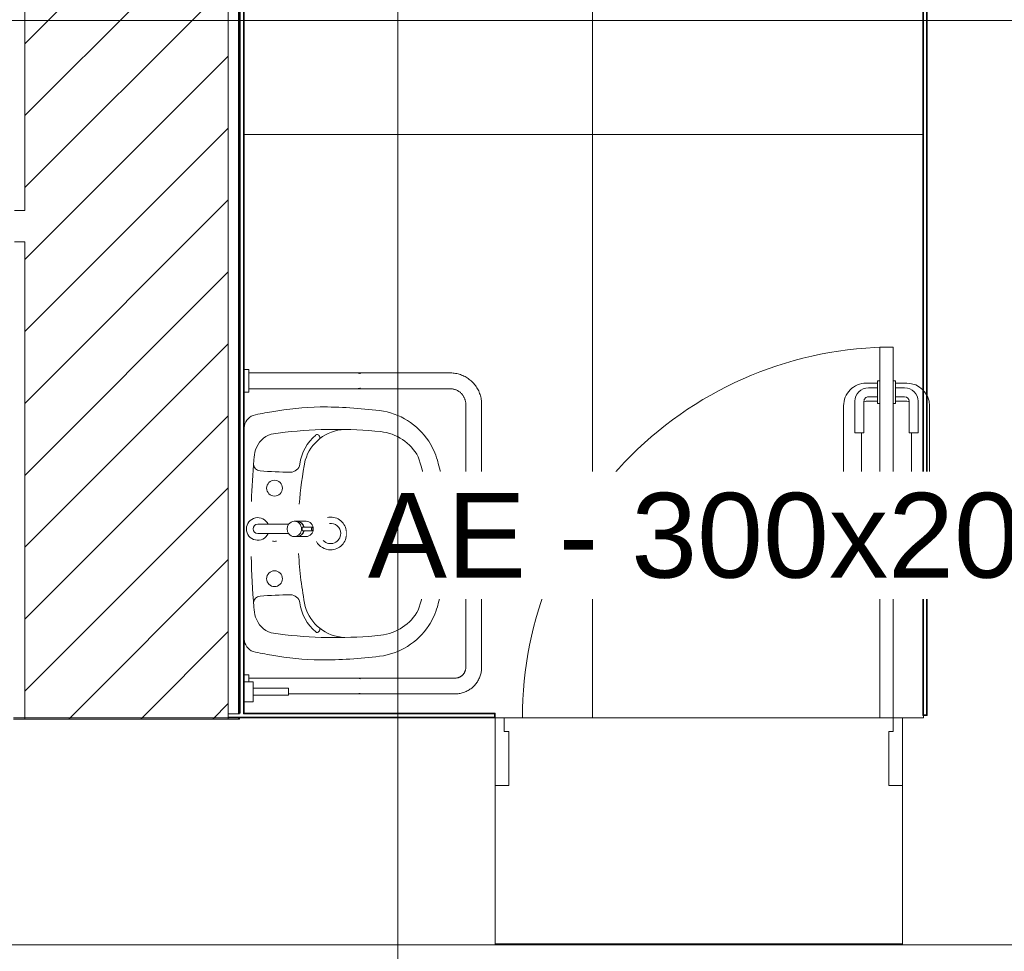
# Model space of a CAD drawing. Header units: metres. Extents: x 2.9 to 42.3, y -72.9 to -49.3.
# Tile 253 of 256: x 32.7 to 34.8, y -68.5 to -66.4. Entities that reach past the tile are written whole.
import ezdxf

# ---------------------------------------------------------------- set-up
doc = ezdxf.new("R2010")
doc.units = ezdxf.units.M
for name, color, linetype, lineweight in [('A-DOOR', 7, 'Continuous', 18), ('A-FLOR', 7, 'Continuous', 18), ('A-FLOR-PATT', 7, 'Continuous', 18), ('A-WALL', 7, 'Continuous', 18), ('A-WALL-PATT', 7, 'Continuous', 18), ('G-ANNO-SYMB', 7, 'Continuous', 9), ('P-SANR-FIXT', 7, 'Continuous', 18)]:
    doc.layers.add(name, color=color, linetype=linetype, lineweight=lineweight)
doc.layers.add('M-HVAC-DUCT-IDEN', color=1, linetype='Continuous', lineweight=9, true_color=0xff0000)
doc.styles.add('Arial_1', font='arial.ttf', dxfattribs={"height": 0.1875})
pattern_1 = [(45, (21.555, -62.929), (-0.0795495, 0.0795495), [])]
pattern_2 = [(45, (21.555, -62.929), (-0.0795495, 0.0795495), []), (135, (21.555, -62.929), (-0.0795495, -0.0795495), [])]

# ---------------------------------------------------------------- blocks, each defined once
blk = doc.blocks.new('Paredes 15 - Paredes 6-6874455-2PAV')
at = {"layer": 'A-WALL', "color": 253, "true_color": 0xaaaaaa}
for p, q in [((34.6673, -65.052), (34.6673, -67.9346)), ((33.1473, -67.9396), (32.6473, -67.9396)), ((33.5742, -67.9396), (33.1473, -67.9396)), ((33.7123, -67.9396), (33.5742, -67.9396)), ((33.7323, -67.9396), (34.5923, -67.9396)), ((34.6587, -67.9396), (34.6123, -67.9396)), ((34.6588, -67.9346), (34.6587, -67.9346)), ((34.6587, -67.9346), (34.6587, -67.9396)), ((34.6673, -67.9346), (34.6588, -67.9346)), ((33.7123, -68.442), (33.7123, -68.0896)), ((34.6123, -68.0896), (34.6123, -68.442)), ((32.0987, -68.442), (33.7123, -68.442)), ((34.6123, -68.442), (33.7123, -68.442)), ((34.6123, -68.442), (35.0073, -68.442))]:
    blk.add_line(p, q, dxfattribs=at)
blk = doc.blocks.new('Porta banheiros - P4- BANHEIROS madeira-8457123-2PAV')
at = {"layer": 'A-DOOR', "color": 253, "true_color": 0xaaaaaa}
for p, q in [((-0.42, -0.1012), (-0.45, -0.1012)), ((-0.45, -0.1012), (-0.45, -0.2512)), ((-0.42, -0.2212), (-0.42, -0.1012)), ((0.45, -0.1012), (0.42, -0.1012)), ((0.42, -0.1012), (0.42, -0.2212)), ((0.45, -0.2512), (0.45, -0.1012)), ((-0.43, -0.2512), (-0.43, -0.2212)), ((-0.43, -0.2212), (-0.42, -0.2212)), ((0.42, -0.2212), (0.43, -0.2212)), ((0.43, -0.2212), (0.43, -0.2512)), ((-0.45, -0.2512), (-0.43, -0.2512)), ((-0.43, -1.0712), (-0.43, -0.2512)), ((-0.43, -0.2512), (-0.4, -0.2512)), ((-0.4, -0.2512), (-0.4, -1.0712)), ((0.43, -0.2512), (0.45, -0.2512)), ((-0.46, -0.5512), (-0.435, -0.5512)), ((-0.435, -0.5962), (-0.435, -0.5462)), ((-0.435, -0.5462), (-0.43, -0.5462)), ((-0.395, -0.5462), (-0.4, -0.5462)), ((-0.395, -0.5962), (-0.395, -0.5462)), ((-0.37, -0.5512), (-0.395, -0.5512)), ((-0.51, -0.9412), (-0.51, -0.6012)), ((-0.47, -0.6012), (-0.47, -0.8812)), ((-0.435, -0.5912), (-0.46, -0.5912)), ((-0.43, -0.5962), (-0.435, -0.5962)), ((-0.4, -0.5962), (-0.395, -0.5962)), ((-0.395, -0.5912), (-0.37, -0.5912)), ((-0.36, -0.6012), (-0.36, -0.8812)), ((-0.32, -0.9412), (-0.32, -0.6012)), ((-0.465, -0.8812), (-0.485, -0.8812)), ((-0.485, -0.8812), (-0.485, -0.9512)), ((-0.465, -0.9512), (-0.465, -0.8812)), ((-0.365, -0.8812), (-0.345, -0.8812)), ((-0.365, -0.9512), (-0.365, -0.8812)), ((-0.345, -0.8812), (-0.345, -0.9512)), ((-0.46, -0.9512), (-0.435, -0.9512)), ((-0.435, -0.9962), (-0.435, -0.9462)), ((-0.435, -0.9462), (-0.43, -0.9462)), ((-0.395, -0.9462), (-0.4, -0.9462)), ((-0.395, -0.9962), (-0.395, -0.9462)), ((-0.37, -0.9512), (-0.395, -0.9512)), ((-0.435, -0.9612), (-0.455, -0.9612)), ((-0.395, -0.9612), (-0.375, -0.9612)), ((-0.435, -0.9912), (-0.46, -0.9912)), ((-0.455, -0.9812), (-0.435, -0.9812)), ((-0.43, -0.9962), (-0.435, -0.9962)), ((-0.4, -0.9962), (-0.395, -0.9962)), ((-0.375, -0.9812), (-0.395, -0.9812)), ((-0.395, -0.9912), (-0.37, -0.9912)), ((-0.4, -1.0712), (-0.43, -1.0712))]:
    blk.add_line(p, q, dxfattribs=at)
for centre, radius, start, end in [((-0.43, -0.2512), 0.82, 270, 0), ((-0.46, -0.6012), 0.05, 90, 180), ((-0.37, -0.6012), 0.05, 0, 90), ((-0.46, -0.6012), 0.01, 90, 180), ((-0.37, -0.6012), 0.01, 0, 90), ((-0.46, -0.9412), 0.05, 180, 270), ((-0.455, -0.9512), 0.03, 180, 270), ((-0.46, -0.9412), 0.01, 240, 270), ((-0.455, -0.9512), 0.01, 180, 270), ((-0.375, -0.9512), 0.03, 270, 360), ((-0.375, -0.9512), 0.01, 270, 0), ((-0.37, -0.9412), 0.05, 270, 0), ((-0.37, -0.9412), 0.01, 270, 300)]:
    blk.add_arc(centre, radius, start, end, dxfattribs=at)
blk = doc.blocks.new('FDE_BR02_LavatórioAcessível1 - BR02_LavatórioAcessível 2-V56-2PAV')
at = {"layer": 'P-SANR-FIXT', "color": 253, "true_color": 0xaaaaaa}
for p, q in [((0.4209, 0.53), (-0.1604, 0.53)), ((0.4209, 0.53), (-0.1604, 0.53)), ((-0.1604, 0.495), (0.4209, 0.495)), ((-0.1604, 0.495), (0.4209, 0.495)), ((-0.23, 0.4604), (-0.23, 0.015)), ((-0.23, 0.4604), (-0.23, 0.015)), ((-0.195, 0.015), (-0.195, 0.4604)), ((-0.195, 0.015), (-0.195, 0.4604)), ((0.445, 0.4709), (0.445, 0.015)), ((0.445, 0.4709), (0.445, 0.015)), ((0.48, 0.1028), (0.48, 0.4709)), ((0.48, 0.1028), (0.48, 0.4709)), ((0.4798, 0.255), (0.4798, 0.2548)), ((0.4798, 0.255), (0.4798, 0.2548)), ((-0.195, 0.2198), (-0.195, 0.2193)), ((-0.195, 0.2198), (-0.195, 0.2193)), ((-0.195, 0.2055), (-0.195, 0.205)), ((-0.195, 0.2055), (-0.195, 0.205)), ((0.4448, 0.205), (0.4448, 0.015)), ((0.4448, 0.205), (0.4448, 0.015)), ((-0.092, 0.1702), (-0.0903, 0.1715)), ((-0.092, 0.1702), (-0.0903, 0.1715)), ((0.342, 0.1702), (0.3403, 0.1715)), ((0.342, 0.1702), (0.3403, 0.1715)), ((-0.0946, 0.0647), (-0.0989, 0.0959)), ((-0.0946, 0.0647), (-0.0989, 0.0959)), ((0.3446, 0.0647), (0.3489, 0.0959)), ((0.3446, 0.0647), (0.3489, 0.0959)), ((0.4825, 0.1028), (0.4675, 0.1028)), ((0.4675, 0.1028), (0.4675, 0.095)), ((0.4825, 0.1028), (0.4675, 0.1028)), ((0.4675, 0.1028), (0.4675, 0.095)), ((0.4675, 0.025), (0.4675, 0.095)), ((0.4675, 0.025), (0.4675, 0.095)), ((0.4825, 0.095), (0.4825, 0.1028)), ((0.4825, 0.095), (0.4825, 0.1028)), ((0.4825, 0.095), (0.4825, 0.025)), ((0.4825, 0.095), (0.4825, 0.025)), ((0.497, 0.025), (0.453, 0.025)), ((0.453, 0.005), (0.453, 0.025)), ((0.497, 0.025), (0.453, 0.025)), ((0.453, 0.005), (0.453, 0.025)), ((0.497, 0.025), (0.497, 0.005)), ((0.497, 0.025), (0.497, 0.005)), ((-0.2375, 0.015), (-0.2375, 0.005)), ((-0.1875, 0.015), (-0.2375, 0.015)), ((-0.2375, 0.015), (-0.2375, 0.005)), ((-0.1875, 0.015), (-0.2375, 0.015)), ((-0.2375, 0.005), (-0.1875, 0.005)), ((-0.2375, 0.005), (-0.1875, 0.005)), ((-0.1875, 0.005), (-0.1875, 0.015)), ((-0.1875, 0.005), (-0.1875, 0.015)), ((0.0604, 0.005), (-0.1086, 0.005)), ((0.0604, 0.005), (-0.1086, 0.005)), ((0.3586, 0.005), (0.1696, 0.005)), ((0.3586, 0.005), (0.1696, 0.005)), ((0.4373, 0.015), (0.4373, 0.005)), ((0.4529, 0.015), (0.4373, 0.015)), ((0.4373, 0.015), (0.4373, 0.005)), ((0.4529, 0.015), (0.4373, 0.015)), ((0.4373, 0.005), (0.4529, 0.005)), ((0.4373, 0.005), (0.4529, 0.005)), ((0.453, 0.005), (0.497, 0.005)), ((0.453, 0.005), (0.497, 0.005))]:
    blk.add_line(p, q, dxfattribs=at)
at = {"layer": 'P-SANR-FIXT', "color": 253, "true_color": 0xaaaaaa, "flags": 128}
for points in [[(-0.1604, 0.53), (-0.1632, 0.5299), (-0.166, 0.5298), (-0.1687, 0.5295), (-0.1715, 0.5291), (-0.1742, 0.5286), (-0.177, 0.528), (-0.1796, 0.5273), (-0.1823, 0.5265), (-0.1849, 0.5255), (-0.1875, 0.5245), (-0.1901, 0.5234), (-0.1925, 0.5221), (-0.195, 0.5208), (-0.1974, 0.5194), (-0.1997, 0.5178), (-0.202, 0.5162), (-0.2042, 0.5145), (-0.2063, 0.5127), (-0.2084, 0.5109), (-0.2103, 0.5089), (-0.2122, 0.5069), (-0.214, 0.5048), (-0.2158, 0.5026), (-0.2174, 0.5003), (-0.219, 0.498), (-0.2204, 0.4956), (-0.2218, 0.4932), (-0.223, 0.4907), (-0.2242, 0.4882), (-0.2253, 0.4856), (-0.2262, 0.483), (-0.2271, 0.4804), (-0.2278, 0.4777), (-0.2285, 0.475), (-0.229, 0.4722), (-0.2294, 0.4695), (-0.2297, 0.4667), (-0.2299, 0.4639), (-0.23, 0.4612), (-0.23, 0.4604)], [(-0.1604, 0.53), (-0.1632, 0.5299), (-0.166, 0.5298), (-0.1687, 0.5295), (-0.1715, 0.5291), (-0.1742, 0.5286), (-0.177, 0.528), (-0.1796, 0.5273), (-0.1823, 0.5265), (-0.1849, 0.5255), (-0.1875, 0.5245), (-0.1901, 0.5234), (-0.1925, 0.5221), (-0.195, 0.5208), (-0.1974, 0.5194), (-0.1997, 0.5178), (-0.202, 0.5162), (-0.2042, 0.5145), (-0.2063, 0.5127), (-0.2084, 0.5109), (-0.2103, 0.5089), (-0.2122, 0.5069), (-0.214, 0.5048), (-0.2158, 0.5026), (-0.2174, 0.5003), (-0.219, 0.498), (-0.2204, 0.4956), (-0.2218, 0.4932), (-0.223, 0.4907), (-0.2242, 0.4882), (-0.2253, 0.4856), (-0.2262, 0.483), (-0.2271, 0.4804), (-0.2278, 0.4777), (-0.2285, 0.475), (-0.229, 0.4722), (-0.2294, 0.4695), (-0.2297, 0.4667), (-0.2299, 0.4639), (-0.23, 0.4612), (-0.23, 0.4604)], [(0.48, 0.4709), (0.48, 0.4732), (0.4798, 0.4756), (0.4796, 0.4779), (0.4792, 0.4803), (0.4788, 0.4826), (0.4783, 0.4849), (0.4777, 0.4872), (0.477, 0.4895), (0.4762, 0.4917), (0.4753, 0.4939), (0.4744, 0.496), (0.4733, 0.4982), (0.4722, 0.5002), (0.471, 0.5023), (0.4697, 0.5042), (0.4683, 0.5062), (0.4668, 0.508), (0.4653, 0.5099), (0.4637, 0.5116), (0.4621, 0.5133), (0.4603, 0.5149), (0.4585, 0.5164), (0.4567, 0.5179), (0.4548, 0.5193), (0.4528, 0.5206), (0.4508, 0.5219), (0.4487, 0.523), (0.4466, 0.5241), (0.4445, 0.5251), (0.4423, 0.526), (0.4401, 0.5268), (0.4378, 0.5275), (0.4355, 0.5281), (0.4332, 0.5287), (0.4309, 0.5291), (0.4286, 0.5295), (0.4262, 0.5298), (0.4239, 0.5299), (0.4215, 0.53), (0.4209, 0.53)], [(0.48, 0.4709), (0.48, 0.4732), (0.4798, 0.4756), (0.4796, 0.4779), (0.4792, 0.4803), (0.4788, 0.4826), (0.4783, 0.4849), (0.4777, 0.4872), (0.477, 0.4895), (0.4762, 0.4917), (0.4753, 0.4939), (0.4744, 0.496), (0.4733, 0.4982), (0.4722, 0.5002), (0.471, 0.5023), (0.4697, 0.5042), (0.4683, 0.5062), (0.4668, 0.508), (0.4653, 0.5099), (0.4637, 0.5116), (0.4621, 0.5133), (0.4603, 0.5149), (0.4585, 0.5164), (0.4567, 0.5179), (0.4548, 0.5193), (0.4528, 0.5206), (0.4508, 0.5219), (0.4487, 0.523), (0.4466, 0.5241), (0.4445, 0.5251), (0.4423, 0.526), (0.4401, 0.5268), (0.4378, 0.5275), (0.4355, 0.5281), (0.4332, 0.5287), (0.4309, 0.5291), (0.4286, 0.5295), (0.4262, 0.5298), (0.4239, 0.5299), (0.4215, 0.53), (0.4209, 0.53)], [(-0.195, 0.4604), (-0.195, 0.4618), (-0.1949, 0.4632), (-0.1948, 0.4646), (-0.1946, 0.4659), (-0.1943, 0.4673), (-0.194, 0.4686), (-0.1937, 0.47), (-0.1932, 0.4713), (-0.1928, 0.4726), (-0.1923, 0.4739), (-0.1917, 0.4751), (-0.1911, 0.4764), (-0.1904, 0.4776), (-0.1897, 0.4788), (-0.189, 0.4799), (-0.1882, 0.4811), (-0.1873, 0.4822), (-0.1864, 0.4832), (-0.1855, 0.4842), (-0.1845, 0.4852), (-0.1835, 0.4862), (-0.1824, 0.4871), (-0.1814, 0.4879), (-0.1802, 0.4887), (-0.1791, 0.4895), (-0.1779, 0.4902), (-0.1767, 0.4909), (-0.1755, 0.4915), (-0.1742, 0.4921), (-0.1729, 0.4926), (-0.1716, 0.4931), (-0.1703, 0.4935), (-0.169, 0.4939), (-0.1676, 0.4942), (-0.1663, 0.4945), (-0.1649, 0.4947), (-0.1635, 0.4949), (-0.1622, 0.495), (-0.1608, 0.495), (-0.1604, 0.495)], [(-0.195, 0.4604), (-0.195, 0.4618), (-0.1949, 0.4632), (-0.1948, 0.4646), (-0.1946, 0.4659), (-0.1943, 0.4673), (-0.194, 0.4686), (-0.1937, 0.47), (-0.1932, 0.4713), (-0.1928, 0.4726), (-0.1923, 0.4739), (-0.1917, 0.4751), (-0.1911, 0.4764), (-0.1904, 0.4776), (-0.1897, 0.4788), (-0.189, 0.4799), (-0.1882, 0.4811), (-0.1873, 0.4822), (-0.1864, 0.4832), (-0.1855, 0.4842), (-0.1845, 0.4852), (-0.1835, 0.4862), (-0.1824, 0.4871), (-0.1814, 0.4879), (-0.1802, 0.4887), (-0.1791, 0.4895), (-0.1779, 0.4902), (-0.1767, 0.4909), (-0.1755, 0.4915), (-0.1742, 0.4921), (-0.1729, 0.4926), (-0.1716, 0.4931), (-0.1703, 0.4935), (-0.169, 0.4939), (-0.1676, 0.4942), (-0.1663, 0.4945), (-0.1649, 0.4947), (-0.1635, 0.4949), (-0.1622, 0.495), (-0.1608, 0.495), (-0.1604, 0.495)], [(0.4209, 0.495), (0.4218, 0.495), (0.4228, 0.4949), (0.4237, 0.4948), (0.4247, 0.4947), (0.4256, 0.4945), (0.4266, 0.4943), (0.4275, 0.4941), (0.4284, 0.4938), (0.4294, 0.4935), (0.4303, 0.4931), (0.4311, 0.4927), (0.432, 0.4923), (0.4329, 0.4918), (0.4337, 0.4913), (0.4345, 0.4908), (0.4353, 0.4902), (0.436, 0.4896), (0.4368, 0.489), (0.4375, 0.4884), (0.4382, 0.4877), (0.4388, 0.487), (0.4395, 0.4862), (0.4401, 0.4855), (0.4406, 0.4847), (0.4412, 0.4839), (0.4417, 0.4831), (0.4421, 0.4822), (0.4426, 0.4814), (0.443, 0.4805), (0.4434, 0.4796), (0.4437, 0.4787), (0.444, 0.4778), (0.4442, 0.4768), (0.4445, 0.4759), (0.4446, 0.475), (0.4448, 0.474), (0.4449, 0.473), (0.445, 0.4721), (0.445, 0.4711), (0.445, 0.4709)], [(0.4209, 0.495), (0.4218, 0.495), (0.4228, 0.4949), (0.4237, 0.4948), (0.4247, 0.4947), (0.4256, 0.4945), (0.4266, 0.4943), (0.4275, 0.4941), (0.4284, 0.4938), (0.4294, 0.4935), (0.4303, 0.4931), (0.4311, 0.4927), (0.432, 0.4923), (0.4329, 0.4918), (0.4337, 0.4913), (0.4345, 0.4908), (0.4353, 0.4902), (0.436, 0.4896), (0.4368, 0.489), (0.4375, 0.4884), (0.4382, 0.4877), (0.4388, 0.487), (0.4395, 0.4862), (0.4401, 0.4855), (0.4406, 0.4847), (0.4412, 0.4839), (0.4417, 0.4831), (0.4421, 0.4822), (0.4426, 0.4814), (0.443, 0.4805), (0.4434, 0.4796), (0.4437, 0.4787), (0.444, 0.4778), (0.4442, 0.4768), (0.4445, 0.4759), (0.4446, 0.475), (0.4448, 0.474), (0.4449, 0.473), (0.445, 0.4721), (0.445, 0.4711), (0.445, 0.4709)], [(-0.23, 0.2557), (-0.2299, 0.2564), (-0.2299, 0.2571), (-0.2298, 0.2578), (-0.2296, 0.2585), (-0.2295, 0.2592), (-0.2293, 0.2598), (-0.2291, 0.2605), (-0.2289, 0.2612), (-0.2286, 0.2618)], [(-0.23, 0.2557), (-0.2299, 0.2564), (-0.2299, 0.2571), (-0.2298, 0.2578), (-0.2296, 0.2585), (-0.2295, 0.2592), (-0.2293, 0.2598), (-0.2291, 0.2605), (-0.2289, 0.2612), (-0.2286, 0.2618)], [(-0.1965, 0.262), (-0.1962, 0.2613), (-0.1959, 0.2607), (-0.1957, 0.26), (-0.1955, 0.2593), (-0.1954, 0.2587), (-0.1953, 0.258), (-0.1951, 0.2573), (-0.1951, 0.2566), (-0.195, 0.2559), (-0.195, 0.2552)], [(-0.1965, 0.262), (-0.1962, 0.2613), (-0.1959, 0.2607), (-0.1957, 0.26), (-0.1955, 0.2593), (-0.1954, 0.2587), (-0.1953, 0.258), (-0.1951, 0.2573), (-0.1951, 0.2566), (-0.195, 0.2559), (-0.195, 0.2552)], [(0.4448, 0.2557), (0.4448, 0.2564), (0.4449, 0.2571), (0.445, 0.2578), (0.4451, 0.2585), (0.4453, 0.2592), (0.4455, 0.2598), (0.4457, 0.2605), (0.4459, 0.2612), (0.4462, 0.2618)], [(0.4448, 0.2557), (0.4448, 0.2564), (0.4449, 0.2571), (0.445, 0.2578), (0.4451, 0.2585), (0.4453, 0.2592), (0.4455, 0.2598), (0.4457, 0.2605), (0.4459, 0.2612), (0.4462, 0.2618)], [(0.4786, 0.2613), (0.4788, 0.2607), (0.479, 0.26), (0.4792, 0.2593), (0.4794, 0.2587), (0.4795, 0.258), (0.4796, 0.2573), (0.4797, 0.2566), (0.4798, 0.2559), (0.4798, 0.2552)], [(0.4786, 0.2613), (0.4788, 0.2607), (0.479, 0.26), (0.4792, 0.2593), (0.4794, 0.2587), (0.4795, 0.258), (0.4796, 0.2573), (0.4797, 0.2566), (0.4798, 0.2559), (0.4798, 0.2552)], [(-0.23, 0.2534), (-0.23, 0.2539), (-0.23, 0.2543), (-0.23, 0.2546), (-0.23, 0.2548), (-0.23, 0.2549), (-0.23, 0.255)], [(-0.23, 0.2534), (-0.23, 0.2539), (-0.23, 0.2543), (-0.23, 0.2546), (-0.23, 0.2548), (-0.23, 0.2549), (-0.23, 0.255)], [(-0.195, 0.255), (-0.195, 0.2548), (-0.195, 0.2546), (-0.195, 0.2544), (-0.195, 0.254), (-0.195, 0.2536), (-0.195, 0.2531), (-0.195, 0.2525), (-0.195, 0.2518), (-0.195, 0.2511), (-0.195, 0.2502)], [(-0.195, 0.255), (-0.195, 0.2548), (-0.195, 0.2546), (-0.195, 0.2544), (-0.195, 0.254), (-0.195, 0.2536), (-0.195, 0.2531), (-0.195, 0.2525), (-0.195, 0.2518), (-0.195, 0.2511), (-0.195, 0.2502)], [(0.4448, 0.205), (0.4448, 0.207), (0.4448, 0.209), (0.4448, 0.211), (0.4448, 0.213), (0.4448, 0.2149), (0.4448, 0.2169), (0.4448, 0.2188), (0.4448, 0.2207), (0.4448, 0.2226), (0.4448, 0.2245), (0.4448, 0.2263), (0.4448, 0.2281), (0.4448, 0.2298), (0.4448, 0.2316), (0.4448, 0.2332), (0.4448, 0.2349), (0.4448, 0.2364), (0.4448, 0.238), (0.4448, 0.2394), (0.4448, 0.2409), (0.4448, 0.2422), (0.4448, 0.2435), (0.4448, 0.2448), (0.4448, 0.246), (0.4448, 0.2471), (0.4448, 0.2481), (0.4448, 0.2491), (0.4448, 0.25), (0.4448, 0.2508), (0.4448, 0.2516), (0.4448, 0.2523), (0.4448, 0.2529), (0.4448, 0.2534), (0.4448, 0.2539), (0.4448, 0.2543), (0.4448, 0.2546), (0.4448, 0.2548), (0.4448, 0.2549), (0.4448, 0.255)], [(0.4448, 0.205), (0.4448, 0.207), (0.4448, 0.209), (0.4448, 0.211), (0.4448, 0.213), (0.4448, 0.2149), (0.4448, 0.2169), (0.4448, 0.2188), (0.4448, 0.2207), (0.4448, 0.2226), (0.4448, 0.2245), (0.4448, 0.2263), (0.4448, 0.2281), (0.4448, 0.2298), (0.4448, 0.2316), (0.4448, 0.2332), (0.4448, 0.2349), (0.4448, 0.2364), (0.4448, 0.238), (0.4448, 0.2394), (0.4448, 0.2409), (0.4448, 0.2422), (0.4448, 0.2435), (0.4448, 0.2448), (0.4448, 0.246), (0.4448, 0.2471), (0.4448, 0.2481), (0.4448, 0.2491), (0.4448, 0.25), (0.4448, 0.2508), (0.4448, 0.2516), (0.4448, 0.2523), (0.4448, 0.2529), (0.4448, 0.2534), (0.4448, 0.2539), (0.4448, 0.2543), (0.4448, 0.2546), (0.4448, 0.2548), (0.4448, 0.2549), (0.4448, 0.255)], [(0.4798, 0.255), (0.4798, 0.2548), (0.4798, 0.2546), (0.4798, 0.2544), (0.4798, 0.254)], [(0.4798, 0.255), (0.4798, 0.2548), (0.4798, 0.2546), (0.4798, 0.2544), (0.4798, 0.254)]]:
    blk.add_lwpolyline(points, dxfattribs=at)
at = {"layer": 'P-SANR-FIXT', "color": 253, "true_color": 0xaaaaaa}
for centre in [(0.0249, 0.0722), (0.0249, 0.0722), (0.2251, 0.0722), (0.2251, 0.0722)]:
    blk.add_circle(centre, 0.0175, dxfattribs=at)
for centre, radius, start, end in [((0.1201, -0.1194), 0.5735, 89.5137, 105.8885), ((0.1201, -0.1194), 0.5735, 89.5137, 105.8885), ((0.1299, -0.1194), 0.5735, 74.1115, 90.4863), ((0.1299, -0.1194), 0.5735, 74.1115, 90.4863), ((0.0049, 0.2852), 0.1528, 105.8885, 123.2364), ((0.0049, 0.2852), 0.1528, 105.8885, 123.2364), ((0.125, -0.1034), 0.5213, 71.0417, 108.9583), ((0.125, -0.1034), 0.5213, 71.0417, 108.9583), ((0.2451, 0.2852), 0.1528, 56.7636, 74.1115), ((0.2451, 0.2852), 0.1528, 56.7636, 74.1115), ((0.0049, 0.2852), 0.1528, 123.2364, 172.7636), ((0.0049, 0.2852), 0.1528, 123.2364, 172.7636), ((0.2451, 0.2852), 0.1528, 7.2364, 56.7636), ((0.2451, 0.2852), 0.1528, 7.2364, 56.7636), ((0.0054, 0.2959), 0.1061, 117.9325, 174.1013), ((0.0054, 0.2959), 0.1061, 117.9325, 174.1013), ((0.2446, 0.2959), 0.1061, 5.8987, 62.0675), ((0.2446, 0.2959), 0.1061, 5.8987, 62.0675), ((0.8643, 0.2071), 0.9696, 174.1013, 186.5888), ((0.8643, 0.2071), 0.9696, 174.1013, 186.5888), ((-0.6143, 0.2071), 0.9696, 353.4112, 5.8987), ((-0.6143, 0.2071), 0.9696, 353.4112, 5.8987), ((0.8772, 0.1745), 1.032, 172.7636, 180.0865), ((0.8772, 0.1745), 1.032, 172.7636, 180.0865), ((-0.6272, 0.1745), 1.032, 359.9135, 7.2364), ((-0.6272, 0.1745), 1.032, 359.9135, 7.2364), ((0.4623, 0.255), 0.0175, 174.4659, 185.5341), ((0.4623, 0.255), 0.0175, 174.4659, 185.5341), ((-0.0104, 0.2311), 0.0948, 182.6253, 253.8436), ((-0.0104, 0.2311), 0.0948, 182.6253, 253.8436), ((0.1236, 0.1962), 0.0348, 87.7296, 180.4869), ((0.1236, 0.1962), 0.0348, 87.7296, 180.4869), ((0.125, 0.1959), 0.0225, 90, 186.4565), ((0.125, 0.1959), 0.0225, 90, 186.4565), ((0.1264, 0.1962), 0.0348, 359.5392, 92.3052), ((0.1264, 0.1962), 0.0348, 359.5392, 92.3052), ((0.125, 0.1959), 0.0225, 315, 90), ((0.125, 0.1959), 0.0225, 315, 90), ((0.2604, 0.2311), 0.0948, 285.8322, 357.3747), ((0.2604, 0.2311), 0.0948, 285.8322, 357.3747), ((0.1246, 0.1959), 0.0358, 180, 190.9019), ((0.1246, 0.1959), 0.0358, 180, 190.9019), ((0.1252, 0.1962), 0.0361, 299.2091, 359.5392), ((0.1252, 0.1962), 0.0361, 299.2091, 359.5392), ((0.4673, 0.1829), 0.6222, 180.9212, 190.8023), ((0.4673, 0.1829), 0.6222, 180.9212, 190.8023), ((-0.0893, 0.1665), 0.0046, 127, 219.8139), ((-0.0893, 0.1665), 0.0046, 127, 219.8139), ((-0.0143, 0.229), 0.1021, 219.8139, 262.1894), ((-0.0143, 0.229), 0.1021, 219.8139, 262.1894), ((-0.0873, 0.1676), 0.00496, 46.8764, 127), ((-0.0873, 0.1676), 0.00496, 46.8764, 127), ((0.2643, 0.229), 0.1021, 277.8106, 320.1861), ((0.2643, 0.229), 0.1021, 277.8106, 320.1861), ((0.3373, 0.1676), 0.00496, 53, 133.1236), ((0.3373, 0.1676), 0.00496, 53, 133.1236), ((0.3393, 0.1665), 0.0046, 320.1861, 53), ((0.3393, 0.1665), 0.0046, 320.1861, 53), ((-0.2173, 0.1829), 0.6222, 349.1977, 359.0788), ((-0.2173, 0.1829), 0.6222, 349.1977, 359.0788), ((0.1251, 0.9684), 0.8441, 258.9392, 265.6058), ((0.1251, 0.9684), 0.8441, 258.9392, 265.6058), ((0.1251, 0.9684), 0.8441, 273.0134, 281.0084), ((0.1251, 0.9684), 0.8441, 273.0134, 281.0084), ((-0.031, 0.1076), 0.0204, 359.5134, 82.1894), ((-0.031, 0.1076), 0.0204, 359.5134, 82.1894), ((0.281, 0.1076), 0.0204, 97.8106, 180.4866), ((0.281, 0.1076), 0.0204, 97.8106, 180.4866), ((-1.0115, 0.1159), 1.0009, 355.653, 359.5134), ((-1.0115, 0.1159), 1.0009, 355.653, 359.5134), ((1.2615, 0.1159), 1.0009, 180.4866, 184.347), ((1.2615, 0.1159), 1.0009, 180.4866, 184.347), ((0.2668, 0.1209), 0.4143, 187.5784, 193.412), ((0.2668, 0.1209), 0.4143, 187.5784, 193.412), ((0.125, 0.0722), 0.0175, 360, 15), ((0.125, 0.0722), 0.0175, 360, 15), ((0.125, 0.0722), 0.0175, 345, 0), ((0.125, 0.0722), 0.0175, 345, 0), ((-0.0168, 0.1209), 0.4143, 346.588, 352.4216), ((-0.0168, 0.1209), 0.4143, 346.588, 352.4216), ((-0.0444, 0.0805), 0.0526, 197.5227, 252.4059), ((-0.0444, 0.0805), 0.0526, 197.5227, 252.4059), ((0.2944, 0.0805), 0.0526, 287.5941, 342.4773), ((0.2944, 0.0805), 0.0526, 287.5941, 342.4773), ((-0.1074, 0.0357), 0.0308, 200.7258, 267.8383), ((-0.1074, 0.0357), 0.0308, 200.7258, 267.8383), ((-0.0359, 0.1073), 0.0808, 252.4059, 268.6428), ((-0.0359, 0.1073), 0.0808, 252.4059, 268.6428), ((0.125, 1.9575), 1.9377, 265.1805, 267.901), ((0.125, 1.9575), 1.9377, 265.1805, 267.901), ((-0.0288, 0.0412), 0.0154, 272.1384, 355.653), ((-0.0288, 0.0412), 0.0154, 272.1384, 355.653), ((0.125, 1.9575), 1.9377, 271.5049, 274.8195), ((0.125, 1.9575), 1.9377, 271.5049, 274.8195), ((0.2788, 0.0412), 0.0154, 184.347, 267.8616), ((0.2788, 0.0412), 0.0154, 184.347, 267.8616), ((0.2859, 0.1073), 0.0808, 271.3572, 287.5941), ((0.2859, 0.1073), 0.0808, 271.3572, 287.5941), ((0.3574, 0.0357), 0.0308, 272.1617, 339.2742), ((0.3574, 0.0357), 0.0308, 272.1617, 339.2742)]:
    blk.add_arc(centre, radius, start, end, dxfattribs=at)
blk = doc.blocks.new('Deca_Torneira  Link_1197_C_LNK_Mesa Bica Baixa - 1197_C_LNK_Cromado CR10-V96-2PAV')
at = {"layer": 'P-SANR-FIXT', "color": 253, "true_color": 0xaaaaaa}
for p, q in [((-0.0103, 0), (-0.0103, -0.0227)), ((-0.0103, 0), (-0.0103, -0.0227)), ((0.0103, -0.0227), (0.0103, 0)), ((0.0103, -0.0227), (0.0103, 0)), ((-0.0103, -0.0227), (-0.0103, -0.0683)), ((-0.0103, -0.0227), (-0.0103, -0.0683)), ((0.0103, -0.0683), (0.0103, -0.0227)), ((0.0103, -0.0683), (0.0103, -0.0227)), ((-0.017, -0.0805), (-0.017, -0.1069)), ((-0.017, -0.0805), (-0.017, -0.1069)), ((0.017, -0.1069), (0.017, -0.0805)), ((0.017, -0.1069), (0.017, -0.0805)), ((-0.0039, -0.099), (-0.0039, -0.1203)), ((-0.0039, -0.099), (-0.0039, -0.1203)), ((0.0039, -0.099), (0.0039, -0.1203)), ((0.0039, -0.1203), (0.0039, -0.099)), ((0.0039, -0.099), (0.0039, -0.1203)), ((0.0039, -0.1203), (0.0039, -0.099))]:
    blk.add_line(p, q, dxfattribs=at)
for centre, radius, start, end in [((0, 0), 0.025, 294.3934, 245.6066), ((0, 0), 0.025, 294.3934, 245.6066), ((0, 0), 0.0103, 0, 180), ((0, 0), 0.0103, 0, 180), ((0, -0.0833), 0.0182, 55.3766, 124.6234), ((0, -0.0833), 0.0182, 55.3766, 124.6234), ((-0.0011, -0.0813), 0.0159, 125.3319, 177.3319), ((-0.0011, -0.0813), 0.0159, 125.3319, 177.3319), ((-0.0006, -0.0802), 0.0164, 182.1269, 272.1907), ((-0.0006, -0.0802), 0.0164, 182.1269, 272.1907), ((-0.0008, -0.0861), 0.0162, 182.1358, 258.6643), ((-0.0008, -0.0861), 0.0162, 182.1358, 258.6643), ((0.0006, -0.0802), 0.0164, 267.8093, 357.8731), ((0.0006, -0.0802), 0.0164, 267.8093, 357.8731), ((0.0008, -0.0861), 0.0162, 281.3357, 357.8642), ((0.0008, -0.0861), 0.0162, 281.3357, 357.8642), ((0.0011, -0.0813), 0.0159, 2.6681, 54.6681), ((0.0011, -0.0813), 0.0159, 2.6681, 54.6681), ((-0.001, -0.0867), 0.016, 181.4317, 259.3684), ((-0.001, -0.0867), 0.016, 181.4317, 259.3684), ((-0.0008, -0.1065), 0.0162, 181.5617, 272.8763), ((-0.0008, -0.1065), 0.0162, 181.5617, 272.8763), ((-0.0027, -0.0996), 0.00138, 113.8092, 156.1908), ((-0.0027, -0.0996), 0.00138, 113.8092, 156.1908), ((-0.0001, -0.1124), 0.0145, 89.5697, 102.4946), ((-0.0001, -0.1124), 0.0145, 89.5697, 102.4946), ((0.0001, -0.1124), 0.0145, 77.5054, 90.4303), ((0.0001, -0.1124), 0.0145, 77.5054, 90.4303), ((0.0008, -0.1065), 0.0162, 267.1237, 358.4383), ((0.0008, -0.1065), 0.0162, 267.1237, 358.4383), ((0.0027, -0.0996), 0.00138, 23.8092, 66.1908), ((0.0027, -0.0996), 0.00138, 23.8092, 66.1908), ((0.001, -0.0867), 0.016, 280.6316, 358.5683), ((0.001, -0.0867), 0.016, 280.6316, 358.5683), ((-0.0029, -0.1205), 0.0011, 113.4708, 168.5292), ((-0.0029, -0.1205), 0.0011, 113.4708, 168.5292), ((-0.0027, -0.1199), 0.00128, 195.8533, 238.1467), ((-0.0027, -0.1199), 0.00128, 195.8533, 238.1467), ((-0.0003, -0.1151), 0.00669, 242.7222, 272.7549), ((-0.0003, -0.1151), 0.00669, 242.7222, 272.7549), ((0.0001, -0.1273), 0.0085, 90.5292, 113.4708), ((0.0001, -0.1273), 0.0085, 90.5292, 113.4708), ((-0.0001, -0.1273), 0.0085, 66.5292, 89.4708), ((-0.0001, -0.1273), 0.0085, 66.5292, 89.4708), ((0.0003, -0.1151), 0.00669, 267.2451, 297.2778), ((0.0003, -0.1151), 0.00669, 267.2451, 297.2778), ((0.0029, -0.1205), 0.0011, 11.4708, 66.5292), ((0.0029, -0.1205), 0.0011, 11.4708, 66.5292), ((0.0027, -0.1199), 0.00128, 301.8533, 344.1467), ((0.0027, -0.1199), 0.00128, 301.8533, 344.1467)]:
    blk.add_arc(centre, radius, start, end, dxfattribs=at)
blk = doc.blocks.new('4 GRE - ESCOLA DE CINEMA E AUDIOVISUAL CINE REX R07_rvt-1-2PAV')
at = {"layer": 'A-FLOR-PATT', "true_color": 0xcbcbcb}
h = blk.add_hatch(dxfattribs=at)
h.set_pattern_fill('FP_9', color=9, style=0, pattern_type=2)
h.set_pattern_definition([(270, (33.927, -66.65), (0.8, 5e-17), []), (0, (33.927, -66.65), (0, 0.8), [])])
h.paths.add_polyline_path([(34.6573, -65.0519), (34.6587, -65.0519), (34.6587, -65.0506)])
h.paths.add_polyline_path([(33.1573, -67.9296), (33.1558, -67.9296), (33.1558, -67.9311), (33.1573, -67.9296)])
h.paths.add_polyline_path([(34.6587, -67.9396), (34.6587, -67.9331), (34.6573, -67.9331), (34.6573, -66.0995), (34.6562, -66.1085), (34.6527, -66.1169), (34.6472, -66.1241), (34.64, -66.1296), (34.6316, -66.1331), (34.6226, -66.1343), (34.5562, -66.1343), (34.5443, -66.133), (34.5331, -66.1291), (34.5229, -66.1227), (34.5144, -66.1144), (34.508, -66.1043), (34.504, -66.0931), (34.5014, -66.0785), (34.3106, -66.1191), (34.2862, -66.1228), (34.2218, -66.1245), (34.1579, -66.1155), (34.0964, -66.0961), (34.0813, -66.0871), (34.068, -66.0755), (34.0566, -66.0618), (34.0503, -66.0556), (34.0325, -66.0261), (34.0225, -65.9932), (34.0188, -65.9652), (34.0174, -65.9369), (34.0202, -65.8985), (34.0225, -65.8807), (34.0325, -65.8478), (34.0503, -65.8183), (34.0795, -65.7893), (34.0964, -65.7789), (34.1092, -65.7748), (34.1436, -65.7628), (34.1846, -65.755), (34.1923, -65.7546), (34.2218, -65.7505), (34.2862, -65.7522), (34.2995, -65.7542), (34.3126, -65.755), (34.4604, -65.7876), (34.5015, -65.7965), (34.5048, -65.7786), (34.5103, -65.7659), (34.5191, -65.7548), (34.5299, -65.7467), (34.5427, -65.7415), (34.5564, -65.7398), (34.6226, -65.7398), (34.6316, -65.741), (34.64, -65.7444), (34.6472, -65.7499), (34.6527, -65.7571), (34.6562, -65.7655), (34.6573, -65.7745), (34.6573, -65.0519), (34.3118, -65.0519), (34.2894, -65.0603), (34.0844, -65.0603), (34.0604, -65.0519), (33.9669, -65.0519), (33.9797, -65.1406), (33.9823, -65.2403), (33.9734, -65.3396), (33.9529, -65.4372), (33.9212, -65.5317), (33.8788, -65.6219), (33.8262, -65.7066), (33.7641, -65.7846), (33.6933, -65.8548), (33.6148, -65.9163), (33.5298, -65.9683), (33.4392, -66.01), (33.3444, -66.0409), (33.2467, -66.0606), (33.1573, -66.068), (33.1573, -67.1694), (33.1673, -67.1703), (33.1673, -67.1769), (33.6157, -67.1775), (33.6394, -67.1822), (33.6565, -67.1929), (33.664, -67.1998), (33.67, -67.2086), (33.677, -67.2199), (33.6823, -67.2465), (33.6817, -67.8308), (33.6772, -67.8515), (33.6636, -67.8706), (33.6484, -67.8807), (33.6444, -67.8827), (33.6342, -67.8847), (33.6232, -67.8869), (33.2551, -67.8869), (33.2543, -67.8894), (33.1773, -67.8894), (33.1773, -67.9039), (33.1573, -67.9039), (33.1573, -67.9296), (33.7108, -67.9296), (33.7108, -67.9311), (33.7123, -67.9314), (33.7123, -67.9381), (33.7108, -67.9381), (33.7123, -67.9396), (34.6123, -67.9396)])
h.paths.add_polyline_path([(34.6673, -67.9346), (34.6658, -67.9331), (34.6658, -67.9346)])
h.paths.add_polyline_path([(33.1488, -67.9311), (33.1488, -67.9296), (33.1473, -67.9296), (33.1473, -67.9311)])
h.paths.add_polyline_path([(33.6232, -67.8519), (33.6362, -67.8478), (33.6445, -67.8386), (33.6473, -67.8278), (33.6473, -67.2465), (33.6419, -67.2285), (33.6297, -67.2165), (33.6128, -67.2119), (33.1673, -67.2121), (33.1673, -67.2194), (33.1573, -67.2194), (33.1573, -67.2983), (33.1584, -67.2912), (33.1612, -67.2846), (33.1654, -67.2788), (33.1708, -67.274), (33.1772, -67.2707), (33.2071, -67.2649), (33.2717, -67.2553), (33.3253, -67.2521), (33.3912, -67.2541), (33.4568, -67.2603), (33.4889, -67.268), (33.5185, -67.2823), (33.5444, -67.3027), (33.5657, -67.3288), (33.5765, -67.3484), (33.5845, -67.3701), (33.6013, -67.4502), (33.6061, -67.5365), (33.6009, -67.6153), (33.5845, -67.6938), (33.5765, -67.7155), (33.5654, -67.7357), (33.5444, -67.7612), (33.5185, -67.7816), (33.4889, -67.7959), (33.4568, -67.8036), (33.3912, -67.8098), (33.3253, -67.8118), (33.2717, -67.8086), (33.1978, -67.7975), (33.1772, -67.7931), (33.1688, -67.7881), (33.1654, -67.7851), (33.1612, -67.7793), (33.1584, -67.7726), (33.1573, -67.7655), (33.1573, -67.8442), (33.1673, -67.8451), (33.1673, -67.8517), (33.5261, -67.8519)])
at = {"layer": 'A-WALL-PATT', "true_color": 0xaaaaaa}
h = blk.add_hatch(dxfattribs=at)
h.set_pattern_fill('FP_22', color=253, style=0, pattern_type=2)
h.set_pattern_definition(pattern_2)
h.paths.add_polyline_path([(34.6588, -67.9331), (34.6587, -65.0519), (34.6573, -65.0519), (34.6573, -67.9331)])
h = blk.add_hatch(dxfattribs=at)
h.set_pattern_fill('FP_22', color=253, style=0, pattern_type=2)
h.set_pattern_definition(pattern_2)
h.paths.add_polyline_path([(34.6658, -67.9331), (34.6588, -67.9331), (34.6588, -67.9346), (34.6658, -67.9346)])
h.paths.add_polyline_path([(34.6673, -67.9346), (34.6673, -65.0519), (34.6658, -65.0519), (34.6658, -67.9331)])
h.paths.add_polyline_path([(34.6658, -65.0504), (34.6673, -65.0504), (34.6673, -65.0434), (34.6658, -65.0434)])
at = {"layer": 'A-WALL-PATT', "true_color": 0xd4d4d4}
h = blk.add_hatch(dxfattribs=at)
h.set_pattern_fill('FP_2', color=254, style=0, pattern_type=2)
h.set_pattern_definition(pattern_1)
h.paths.add_polyline_path([(33.1223, -67.9426), (33.1223, -65.9354), (32.6723, -65.9354), (32.6723, -67.9426), (33.0641, -67.9426)])
h = blk.add_hatch(dxfattribs=at)
h.set_pattern_fill('FP_1', color=254, style=0, pattern_type=2)
h.set_pattern_definition([(50, (21.555, -62.929), (0.546555, -0.047815), [0.05715, -0.62865]), (355, (21.555, -62.929), (-0.105728, 0.573166), [0.04572, -0.50292]), (100.451, (21.601, -62.933), (0.440828, 0.52535), [0.04857, -0.53427]), (46.184, (21.555, -62.776), (0.813237, -0.12613), [0.08573, -0.94298]), (96.636, (21.623, -62.787), (0.71221, 0.742287), [0.07286, -0.80141]), (351.184, (21.555, -62.776), (0.712217, 0.742274), [0.06858, -0.75438]), (21, (21.631, -62.814), (0.454846, -0.306795), [0.05715, -0.62865]), (326, (21.631, -62.814), (0.185405, 0.55256), [0.04572, -0.50292]), (71.451, (21.669, -62.84), (0.64025, 0.245763), [0.04857, -0.53427]), (37.5, (21.555, -62.929), (0.009261, 0.2536672), [0.02515, -0.47168, 0.02515, -0.48539, -0.50482]), (37.5, (21.555, -62.929), (0.009261, 0.2536672), [-1.007, 0.02515, -0.47968]), (7.5, (21.555, -62.929), (0.200456, 0.300546), [0.02515, -0.26594, 0.02515, -0.46025, -0.1924]), (7.5, (21.555, -62.929), (0.200456, 0.300546), [-0.77648, 0.02515, -0.16726]), (327.5, (21.385, -62.929), (0.4067682, -0.0171882), [0.02515, -0.16535, 0.02515, -0.56921, -0.78867]), (327.5, (21.385, -62.929), (0.4067682, -0.0171882), [-0.78486, 0.02515, -0.76352]), (317.5, (21.309, -62.929), (0.444383, 0.076279), [0.02515, -0.2225, 0.02515, -0.36957, -0.56007]), (317.5, (21.309, -62.929), (0.444383, 0.076279), [-0.64237, 0.02515, -0.53492])])
h.paths.add_polyline_path([(33.1473, -67.9426), (33.1473, -67.9381), (33.1448, -67.9381), (33.1448, -67.9426)])
h.paths.add_polyline_path([(33.1473, -67.9296), (33.1473, -65.9369), (33.1448, -65.9369), (33.1448, -67.9296)])
at = {"layer": 'A-WALL-PATT', "true_color": 0xaaaaaa}
h = blk.add_hatch(dxfattribs=at)
h.set_pattern_fill('FP_22', color=253, style=0, pattern_type=2)
h.set_pattern_definition(pattern_2)
h.paths.add_polyline_path([(33.1473, -67.9296), (33.1488, -67.9296), (33.1488, -65.9354), (33.1473, -65.9369), (33.1473, -67.9017)])
h = blk.add_hatch(dxfattribs=at)
h.set_pattern_fill('FP_22', color=253, style=0, pattern_type=2)
h.set_pattern_definition(pattern_2)
h.paths.add_polyline_path([(33.1558, -67.9296), (33.1573, -67.9296), (33.1573, -65.9284), (33.1558, -65.9284), (33.1558, -67.9039)])
at = {"layer": 'A-WALL-PATT', "true_color": 0xd4d4d4}
h = blk.add_hatch(dxfattribs=at)
h.set_pattern_fill('FP_2', color=254, style=0, pattern_type=2)
h.set_pattern_definition(pattern_1)
h.paths.add_polyline_path([(30.8581, -66.8873), (32.6723, -66.8873), (32.6723, -66.8173), (30.8356, -66.8173), (30.8356, -66.8873)])
at = {"layer": 'A-WALL-PATT', "true_color": 0xaaaaaa}
h = blk.add_hatch(dxfattribs=at)
h.set_pattern_fill('FP_22', color=253, style=0, pattern_type=2)
h.set_pattern_definition(pattern_2)
h.paths.add_polyline_path([(33.1558, -67.9311), (33.7108, -67.9311), (33.7108, -67.9296), (33.1573, -67.9296)])
h.paths.add_polyline_path([(33.1473, -67.9311), (33.1473, -67.9296), (33.1448, -67.9296), (33.1448, -67.9311)])
h = blk.add_hatch(dxfattribs=at)
h.set_pattern_fill('FP_22', color=253, style=0, pattern_type=2)
h.set_pattern_definition(pattern_2)
h.paths.add_polyline_path([(33.7108, -67.9381), (33.7123, -67.9381), (33.7123, -67.9311), (33.7108, -67.9311)])
h.paths.add_polyline_path([(33.7123, -67.9396), (33.7108, -67.9381), (33.1473, -67.9381), (33.1473, -67.9396), (33.6802, -67.9396)])
at = {"layer": 'A-FLOR', "color": 253, "true_color": 0xaaaaaa}
blk.add_line((34.6123, -68.4394), (33.7123, -68.4394), dxfattribs=at)
at = {"layer": 'A-WALL', "color": 253, "true_color": 0xaaaaaa}
for p, q in [((34.6573, -65.0519), (34.6573, -67.9346)), ((34.6588, -67.9331), (34.6588, -65.0519)), ((34.6658, -67.9331), (34.6658, -65.0519)), ((34.6673, -67.9346), (34.6673, -65.0519)), ((33.1573, -67.9296), (33.1573, -65.9269)), ((32.6723, -65.9369), (32.6723, -66.8173)), ((33.1223, -65.9369), (33.1223, -67.9311)), ((33.1448, -65.9369), (33.1448, -67.9296)), ((33.1473, -67.9296), (33.1473, -65.9369)), ((33.1473, -65.9369), (33.1473, -67.9296)), ((33.1488, -65.9354), (33.1488, -67.9296)), ((33.1558, -65.9284), (33.1558, -67.9296)), ((32.6498, -66.8173), (32.6723, -66.8173)), ((32.6498, -66.8873), (32.6723, -66.8873)), ((32.6723, -66.8873), (32.6723, -67.9426)), ((33.1448, -67.9296), (33.1448, -67.9311)), ((33.1448, -67.9296), (33.1473, -67.9296)), ((33.1448, -67.9311), (33.1448, -67.9296)), ((33.1473, -67.9296), (33.1488, -67.9296)), ((33.1558, -67.9311), (33.1558, -67.9296)), ((33.7123, -67.9296), (33.1573, -67.9296)), ((33.7123, -67.9296), (33.7108, -67.9296)), ((33.7108, -67.9296), (33.7108, -67.9311)), ((33.7123, -67.9311), (33.7123, -67.9296)), ((33.7123, -67.9311), (33.7123, -67.9296)), ((32.6473, -67.9426), (33.1473, -67.9426)), ((33.1223, -67.9311), (33.1223, -67.9381)), ((33.1223, -67.9311), (33.1448, -67.9311)), ((33.1223, -67.9381), (33.1223, -67.9311)), ((33.1223, -67.9381), (33.1223, -67.9426)), ((33.1223, -67.9381), (33.1448, -67.9381)), ((33.1448, -67.9311), (33.1473, -67.9311)), ((33.1448, -67.9381), (33.1448, -67.9426)), ((33.1448, -67.9381), (33.1473, -67.9381)), ((33.1473, -67.9381), (33.1473, -67.9396)), ((33.1473, -67.9381), (33.7108, -67.9381)), ((33.1473, -67.9426), (33.1473, -67.9396)), ((33.1473, -67.9396), (33.7123, -67.9396)), ((33.1558, -67.9311), (33.7108, -67.9311)), ((33.7108, -67.9311), (33.7123, -67.9311)), ((33.7108, -67.9311), (33.7108, -67.9381)), ((33.7123, -67.9381), (33.7123, -67.9311)), ((33.7123, -67.9396), (33.7123, -67.9381)), ((34.6588, -67.9331), (34.6573, -67.9331)), ((34.6573, -67.9331), (34.6573, -67.9346)), ((34.6573, -67.9346), (34.6587, -67.9346)), ((34.6573, -67.9346), (34.6587, -67.9346)), ((34.6587, -67.9346), (34.6588, -67.9346)), ((34.6587, -67.9346), (34.6588, -67.9346)), ((34.6588, -67.9346), (34.6588, -67.9331)), ((34.6658, -67.9331), (34.6588, -67.9331)), ((34.6588, -67.9346), (34.6658, -67.9346)), ((34.6658, -67.9346), (34.6673, -67.9346))]:
    blk.add_line(p, q, dxfattribs=at)
at = {"layer": 'A-DOOR', "color": 253, "lineweight": 18, "true_color": 0xaaaaaa, "rotation": 180}
blk.add_blockref('Porta banheiros - P4- BANHEIROS madeira-8457123-2PAV', (34.1623, -68.1908), dxfattribs=at)
at = {"layer": 'A-WALL', "color": 253, "lineweight": 18, "true_color": 0xaaaaaa}
blk.add_blockref('Paredes 15 - Paredes 6-6874455-2PAV', (0, 0), dxfattribs=at)
at = {"layer": 'P-SANR-FIXT', "color": 253, "lineweight": 18, "true_color": 0xaaaaaa}
for name, p, rotation in [('FDE_BR02_LavatórioAcessível1 - BR02_LavatórioAcessível 2-V56-2PAV', (33.1523, -67.4069), 269.9999999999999), ('FDE_BR02_LavatórioAcessível1 - BR02_LavatórioAcessível 2-V56-2PAV', (33.1523, -67.4069), 269.9999999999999), ('FDE_BR02_LavatórioAcessível1 - BR02_LavatórioAcessível 2-V56-2PAV', (33.1523, -67.4069), 269.9999999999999), ('Deca_Torneira  Link_1197_C_LNK_Mesa Bica Baixa - 1197_C_LNK_Cromado CR10-V96-2PAV', (33.1873, -67.5219), 90.00000000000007)]:
    blk.add_blockref(name, p, dxfattribs=dict(at, rotation=rotation))

msp = doc.modelspace()

# ---------------------------------------------------------------- linework, layer by layer
at = {"layer": 'G-ANNO-SYMB'}
msp.add_line((4.1178, -66.3976), (40.6306, -66.3976), dxfattribs=at)

# ---------------------------------------------------------------- block references
at = {"lineweight": 5}
msp.add_blockref('4 GRE - ESCOLA DE CINEMA E AUDIOVISUAL CINE REX R07_rvt-1-2PAV', (0, 0), dxfattribs=at)

# ---------------------------------------------------------------- next in the draw order: texts
at = {"layer": 'M-HVAC-DUCT-IDEN', "color": 7, "insert": (33.4308, -67.4421), "char_height": 0.1875, "width": 3.006328, "attachment_point": 1, "style": 'Arial_1', "bg_fill": 3, "box_fill_scale": 1.25, "bg_fill_color": 256, "bg_fill_true_color": 13158600, "bg_fill_transparency": 0}
msp.add_mtext('AE - 300x200 (1,150)', dxfattribs=at)

# ---------------------------------------------------------------- next in the draw order: linework, layer by layer
at = {"layer": 'G-ANNO-SYMB'}
msp.add_line((33.497, -50.5084), (33.497, -72.4368), dxfattribs=at)

doc.saveas('drawing.dxf')
